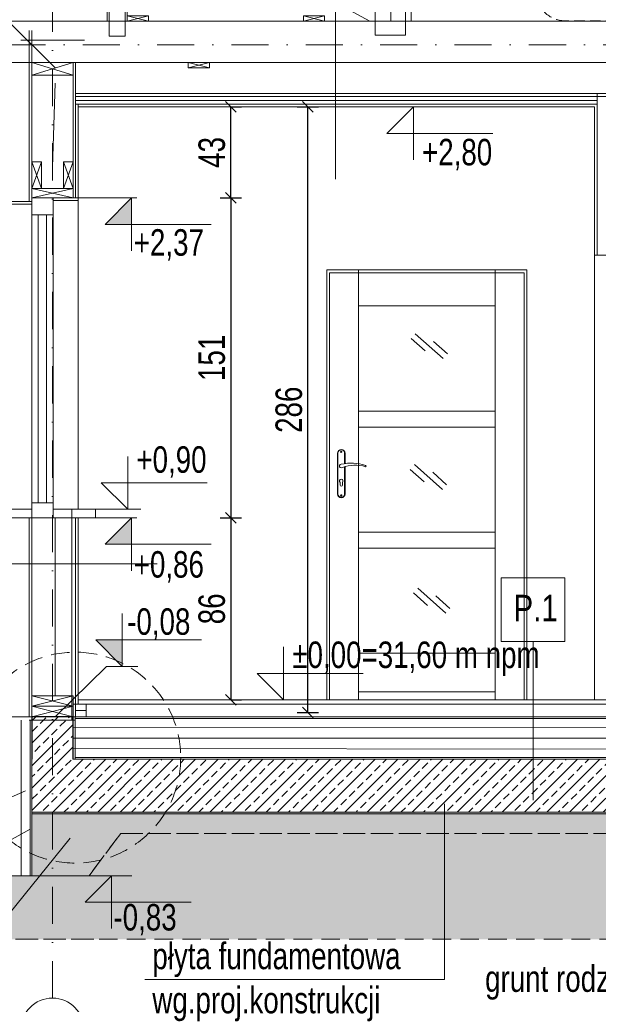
# Model space of a CAD drawing. Header units: inches. Extents: x 53031 to 98566, y -51777 to -15616.
# Tile 35 of 45: x 56044 to 56317, y -18798 to -18333. Entities that reach past the tile are written whole.
import ezdxf
from ezdxf.enums import TextEntityAlignment as Align

# ---------------------------------------------------------------- set-up
doc = ezdxf.new("R2010")
doc.units = ezdxf.units.IN
doc.header["$MEASUREMENT"] = 0
for name, pattern in [('DASHDOT', [1, 0.5, -0.25, 0, -0.25]), ('DASHED', [0.75, 0.5, -0.25]), ('HIDDEN', [0.375, 0.25, -0.125])]:
    doc.linetypes.add(name, pattern=pattern)
doc.layers.get('0').update_dxf_attribs({"lineweight": 0})
doc.layers.get('Defpoints').update_dxf_attribs({"lineweight": 0})
for name, color, linetype, lineweight in [('--proj.wentylacja', 202, 'Continuous', 0), ('p-- ocieplenie w.wew.', 53, 'Continuous', 0), ('p-- przekrój-drew', 106, 'Continuous', 20), ('p--elewacja cienka', 251, 'Continuous', 0), ('p--ilolzacja liniowa', 7, 'Continuous', 0), ('p--koty wyso-konstr', 1, 'Continuous', 9), ('p--koty wysok.', 141, 'Continuous', 0), ('p--opisy konstrukcji', 64, 'Continuous', 0), ('p--osie konstr', 11, 'DASHDOT', 15), ('p--osie konstr.-NR', 1, 'DASHDOT', 15), ('p--przekrój szraf', 9, 'Continuous', 0), ('p--przekrój-cienki', 2, 'Continuous', 5), ('p--przekrój-drew', 3, 'Continuous', 20), ('p--przekrój-okna', 131, 'Continuous', 0), ('p--płyta GK', 2, 'Continuous', 0), ('p--symbole ścian', 61, 'Continuous', 0), ('p--wiązar dachowy', 3, 'Continuous', 0), ('p--wymiary-1-50', 5, 'Continuous', 0), ('p--zero budynku', 1, 'Continuous', 9)]:
    doc.layers.add(name, color=color, linetype=linetype, lineweight=lineweight)
doc.styles.add('1-50', font='arial.ttf', dxfattribs={"width": 0.75, "height": 12.5})
doc.styles.get("Standard").update_dxf_attribs({"font": 'arial.ttf', "width": 0.75})
doc.styles.add('STYL-1', font='arial.ttf', dxfattribs={"width": 0.75})
doc.linetypes.add('BATTING', pattern='A,0.0001,-0.1,[134,ltypeshp.shx,S=0.1,R=0,X=-0.1,Y=0],-0.2,[134,ltypeshp.shx,S=0.1,R=180,X=0.1,Y=0],-0.1', length=0.4001)
doc.linetypes.add('LINIA17', pattern='A,1e-05,[146,RODZLIN.shx,S=0.03819,R=0,X=0,Y=-0.13482],-1.52796', length=1.52797)
doc.dimstyles.new('1-50', dxfattribs={"dimtxt": 12.5, "dimasz": 5, "dimexe": 5, "dimexo": 5, "dimgap": 0.09, "dimtad": 0, "dimdsep": 46, "dimtxsty": '1-50', "dimblk": 'OBLIQUE', "dimcen": 0.09, "dimadec": 0, "dimazin": 0, "dimtfac": 1, "dimtdec": 4, "dimtix": 1, "dimtmove": 2, "dimatfit": 3, "dimldrblk": 'OBLIQUE', "dimfxl": 5, "dimfxlon": 1, "dimtvp": 0.7, "dimtolj": 1, "dimtzin": 0, "dimarcsym": 0})

# ---------------------------------------------------------------- blocks, each defined once
blk = doc.blocks.new('kota wys.-konstr.')
blk.add_hatch(color=256).paths.add_polyline_path([(0, 0), (0, 12.5), (-12.5, 12.5)])
for p, q in [((0, 25), (0, 0)), ((0, 0), (-12.5, 12.5)), ((-12.5, 12.5), (37.5, 12.5))]:
    blk.add_line(p, q)
at = {"lineweight": 0}
blk.add_line((-2.5, 0), (2.5, 0), dxfattribs=at)
blk = doc.blocks.new('_OBLIQUE')
at = {"color": 0, "linetype": 'ByBlock', "lineweight": -2}
for p, q in [((-0.5, -0.5), (0.5, 0.5)), ((0, 0), (0, 0))]:
    blk.add_line(p, q, dxfattribs=at)
blk = doc.blocks.new('*D1800')
at = {"layer": 'Defpoints', "color": 0}
for p in [(56076.69, -18373.9), (56179.56, -18373.9), (56069.99, -18659.9)]:
    blk.add_point(p, dxfattribs=at)
at = {"layer": 'p--wymiary-1-50', "color": 0, "lineweight": -2}
for p, q in [((56174.56, -18373.9), (56184.56, -18373.9)), ((56179.56, -18659.9), (56179.56, -18373.9)), ((56174.56, -18659.9), (56184.56, -18659.9))]:
    blk.add_line(p, q, dxfattribs=at)
at = {"layer": 'p--wymiary-1-50', "color": 0, "lineweight": -2, "xscale": 5, "yscale": 5, "zscale": 5}
for p, rotation in [((56179.56, -18373.9), 90), ((56179.56, -18659.9), 270)]:
    blk.add_blockref('_OBLIQUE', p, dxfattribs=dict(at, rotation=rotation))
at = {"layer": 'p--wymiary-1-50', "color": 0, "linetype": 'Continuous', "ltscale": 8, "insert": (56170.62, -18516.9), "char_height": 12.5, "attachment_point": 5, "rotation": 90, "style": '1-50'}
blk.add_mtext('\\A1;286', dxfattribs=at)
blk = doc.blocks.new('*D1801')
at = {"layer": 'Defpoints', "color": 0}
for p in [(56073.37, -18416.9), (56064.7, -18567.9), (56143.18, -18567.9)]:
    blk.add_point(p, dxfattribs=at)
at = {"layer": 'p--wymiary-1-50', "color": 0, "lineweight": -2}
for p, q in [((56138.18, -18416.9), (56148.18, -18416.9)), ((56143.18, -18416.9), (56143.18, -18567.9)), ((56138.18, -18567.9), (56148.18, -18567.9))]:
    blk.add_line(p, q, dxfattribs=at)
at = {"layer": 'p--wymiary-1-50', "color": 0, "lineweight": -2, "xscale": 5, "yscale": 5, "zscale": 5}
for p, rotation in [((56143.18, -18416.9), 90), ((56143.18, -18567.9), 270)]:
    blk.add_blockref('_OBLIQUE', p, dxfattribs=dict(at, rotation=rotation))
at = {"layer": 'p--wymiary-1-50', "color": 0, "linetype": 'Continuous', "ltscale": 8, "insert": (56134.25, -18492.4), "char_height": 12.5, "attachment_point": 5, "rotation": 90, "style": '1-50'}
blk.add_mtext('\\A1;151', dxfattribs=at)
blk = doc.blocks.new('*D1802')
at = {"layer": 'Defpoints', "color": 0}
for p in [(56138.18, -18567.9), (56138.18, -18653.9), (56143.18, -18653.9)]:
    blk.add_point(p, dxfattribs=at)
at = {"layer": 'p--wymiary-1-50', "color": 0, "lineweight": -2}
for p, q in [((56143.18, -18567.9), (56148.18, -18567.9)), ((56143.18, -18567.9), (56143.18, -18653.9)), ((56143.18, -18653.9), (56148.18, -18653.9))]:
    blk.add_line(p, q, dxfattribs=at)
at = {"layer": 'p--wymiary-1-50', "color": 0, "lineweight": -2, "xscale": 5, "yscale": 5, "zscale": 5}
for p, rotation in [((56143.18, -18567.9), 90), ((56143.18, -18653.9), 270)]:
    blk.add_blockref('_OBLIQUE', p, dxfattribs=dict(at, rotation=rotation))
at = {"layer": 'p--wymiary-1-50', "color": 0, "linetype": 'Continuous', "ltscale": 8, "insert": (56134.25, -18610.9), "char_height": 12.5, "attachment_point": 5, "rotation": 90, "style": '1-50'}
blk.add_mtext('\\A1;86', dxfattribs=at)
blk = doc.blocks.new('kota wykoń')
for p, q in [((0, 25), (0, 0)), ((0, 0), (-12.5, 12.5)), ((-12.5, 12.5), (37.5, 12.5))]:
    blk.add_line(p, q)
at = {"lineweight": 0}
blk.add_line((-2.5, 0), (2.5, 0), dxfattribs=at)
blk = doc.blocks.new('*D1803')
at = {"layer": 'Defpoints', "color": 0}
for p in [(56138.18, -18373.9), (56143.18, -18373.9), (56138.18, -18416.9)]:
    blk.add_point(p, dxfattribs=at)
at = {"layer": 'p--wymiary-1-50', "color": 0, "lineweight": -2}
for p, q in [((56143.18, -18373.9), (56148.18, -18373.9)), ((56143.18, -18416.9), (56143.18, -18373.9)), ((56143.18, -18416.9), (56148.18, -18416.9))]:
    blk.add_line(p, q, dxfattribs=at)
at = {"layer": 'p--wymiary-1-50', "color": 0, "lineweight": -2, "xscale": 5, "yscale": 5, "zscale": 5}
for p, rotation in [((56143.18, -18373.9), 90), ((56143.18, -18416.9), 270)]:
    blk.add_blockref('_OBLIQUE', p, dxfattribs=dict(at, rotation=rotation))
at = {"layer": 'p--wymiary-1-50', "color": 0, "linetype": 'Continuous', "ltscale": 8, "insert": (56134.25, -18395.4), "char_height": 12.5, "attachment_point": 5, "rotation": 90, "style": '1-50'}
blk.add_mtext('\\A1;43', dxfattribs=at)
blk = doc.blocks.new('*D1804')
at = {"layer": 'Defpoints', "color": 0}
for p in [(56038.04, -18635.82), (56548.54, -18635.82), (56548.54, -18881.86)]:
    blk.add_point(p, dxfattribs=at)
at = {"layer": 'p--wymiary-1-50', "color": 0, "lineweight": -2}
for p, q in [((56038.04, -18876.86), (56038.04, -18886.86)), ((56548.54, -18876.86), (56548.54, -18886.86)), ((56038.04, -18881.86), (56548.54, -18881.86))]:
    blk.add_line(p, q, dxfattribs=at)
at = {"layer": 'p--wymiary-1-50', "color": 0, "lineweight": -2, "xscale": 5, "yscale": 5, "zscale": 5, "rotation": 180}
blk.add_blockref('_OBLIQUE', (56038.04, -18881.86), dxfattribs=at)
at = {"layer": 'p--wymiary-1-50', "color": 0, "lineweight": -2, "xscale": 5, "yscale": 5, "zscale": 5}
blk.add_blockref('_OBLIQUE', (56548.54, -18881.86), dxfattribs=at)
at = {"layer": 'p--wymiary-1-50', "color": 0, "insert": (56293.29, -18872.93), "char_height": 12.5, "attachment_point": 5, "style": '1-50'}
blk.add_mtext('\\A1;510.5', dxfattribs=at)
blk = doc.blocks.new('*D1805')
at = {"layer": 'Defpoints', "color": 0}
for p in [(56038.04, -18632.73), (56058.99, -18632.73), (56058.99, -18852.18)]:
    blk.add_point(p, dxfattribs=at)
at = {"layer": 'p--wymiary-1-50', "color": 0, "lineweight": -2}
for p, q in [((56038.04, -18847.18), (56038.04, -18857.18)), ((56058.99, -18847.18), (56058.99, -18857.18)), ((56038.04, -18852.18), (56058.99, -18852.18))]:
    blk.add_line(p, q, dxfattribs=at)
at = {"layer": 'p--wymiary-1-50', "color": 0, "lineweight": -2, "xscale": 5, "yscale": 5, "zscale": 5}
blk.add_blockref('_OBLIQUE', (56038.04, -18852.18), dxfattribs=at)
at = {"layer": 'p--wymiary-1-50', "color": 0, "lineweight": -2, "xscale": 5, "yscale": 5, "zscale": 5, "rotation": 180}
blk.add_blockref('_OBLIQUE', (56058.99, -18852.18), dxfattribs=at)
at = {"layer": 'p--wymiary-1-50', "color": 0, "insert": (56048.51, -18843.24), "char_height": 12.5, "attachment_point": 5, "style": '1-50'}
blk.add_mtext('\\A1;20.95', dxfattribs=at)
blk = doc.blocks.new('*D1811')
at = {"layer": 'Defpoints', "color": 0}
for p in [(56314.84, -18373.9), (56419.42, -18653.9), (56449.83, -18653.9)]:
    blk.add_point(p, dxfattribs=at)
at = {"layer": 'p--wymiary-1-50', "color": 0, "lineweight": -2}
for p, q in [((56414.42, -18373.9), (56424.42, -18373.9)), ((56419.42, -18373.9), (56419.42, -18653.9)), ((56424.42, -18653.9), (56414.42, -18653.9))]:
    blk.add_line(p, q, dxfattribs=at)
at = {"layer": 'p--wymiary-1-50', "color": 0, "lineweight": -2, "xscale": 5, "yscale": 5, "zscale": 5}
for p, rotation in [((56419.42, -18373.9), 90), ((56419.42, -18653.9), 270)]:
    blk.add_blockref('_OBLIQUE', p, dxfattribs=dict(at, rotation=rotation))
at = {"layer": 'p--wymiary-1-50', "color": 0, "linetype": 'Continuous', "ltscale": 8, "insert": (56410.48, -18513.9), "char_height": 12.5, "attachment_point": 5, "rotation": 90, "style": '1-50'}
blk.add_mtext('\\A1;280', dxfattribs=at)
blk = doc.blocks.new('wiązar-2a')
for p, q in [((-9.75, 0), (-9.75, -6)), ((9.75, 0), (-9.75, 0)), ((-9.75, 0), (9.75, -6)), ((-9.75, -6), (9.75, 0)), ((-9.75, 0), (9.75, 0)), ((9.75, -6), (9.75, 0)), ((-9.75, -6), (9.75, -6)), ((-9.75, -6), (-9.75, -11)), ((9.75, -6), (9.75, -11))]:
    blk.add_line(p, q)
for points in [[(169.28, 181.49), (159.78, 174.84), (159.79, 19.5), (169.29, 19.5)], [(39.04, 90.3), (35.33, 87.71), (35.33, 81.5), (149.82, 19.5), (159.79, 19.5), (159.79, 24.9)], [(35.33, 87.71), (25.83, 81.05), (25.83, 19.5), (35.33, 19.5)], [(433.15, 0), (433.15, 19.5), (-91, 19.5), (-91, 0)], [(45.33, 19.5), (35.33, 19.5), (35.33, 22), (45.33, 22)], [(45.33, 19.5), (35.33, 19.5), (45.33, 22), (35.33, 22)], [(128.49, 19.5), (118.49, 19.5), (118.49, 22), (128.49, 22)], [(128.49, 19.5), (118.49, 19.5), (128.49, 22), (118.49, 22)], [(64.13, -2.5), (74.13, -2.5), (74.13, 0), (64.13, 0)], [(64.13, -2.5), (74.13, -2.5), (64.13, 0), (74.13, 0)]]:
    blk.add_lwpolyline(points, close=True)
at = {"lineweight": 0}
for points in [[(34.38, 12.35), (34.38, 26.65), (26.78, 26.65), (26.78, 12.35)], [(166.7, 26.1), (152.4, 26.1), (152.4, 12.9), (166.7, 12.9)]]:
    blk.add_lwpolyline(points, close=True, dxfattribs=at)
blk = doc.blocks.new('went-war2-przekrój')
at = {"linetype": 'DASHED', "ltscale": 10}
for p, q in [((-172.85, 347.16), (-284.51, 347.16)), ((-64.37, 347.16), (-172.85, 347.16)), ((-38.62, 321.41), (-38.62, 309.25)), ((-65.12, 320.66), (-284.51, 320.66)), ((-65.12, 320.66), (-65.12, 309.25)), ((-60.62, 263.63), (-60.62, 309.25)), ((-43.12, 263.63), (-43.12, 309.25))]:
    blk.add_line(p, q, dxfattribs=at)
at = {"lineweight": 5, "ltscale": 10}
for p, q in [((-183.22, 342.16), (-284.51, 342.16)), ((-94.97, 342.16), (-162.48, 342.16)), ((-64.37, 342.16), (-74.23, 342.16)), ((-183.22, 325.66), (-284.51, 325.66)), ((-94.97, 325.66), (-162.48, 325.66)), ((-64.37, 325.66), (-74.23, 325.66)), ((-60.12, 321.41), (-60.12, 309.25)), ((-43.62, 321.41), (-43.62, 309.25))]:
    blk.add_line(p, q, dxfattribs=at)
at = {"linetype": 'Continuous', "lineweight": 30, "ltscale": 10}
for p, q in [((-184.54, 340.16), (-284.51, 340.16)), ((-96.29, 340.16), (-161.17, 340.16)), ((-64.37, 340.16), (-72.92, 340.16)), ((-184.54, 327.66), (-284.51, 327.66)), ((-96.29, 327.66), (-161.17, 327.66)), ((-64.37, 327.66), (-72.92, 327.66)), ((-58.12, 321.41), (-58.12, 263.63)), ((-45.62, 321.41), (-45.62, 263.63)), ((-45.62, 321.41), (-45.62, 263.63)), ((-58.12, 268.03), (-58.12, 281.48)), ((-45.62, 268.03), (-45.62, 281.48))]:
    blk.add_line(p, q, dxfattribs=at)
at = {"lineweight": 20}
for p, q in [((-68.77, 327.66), (-68.77, 340.16)), ((-64.37, 327.66), (-64.37, 340.16)), ((-58.12, 321.41), (-45.62, 321.41)), ((-58.12, 317.01), (-45.62, 317.01)), ((-39.37, 275.05), (-39.37, 262.55)), ((-45.62, 268.03), (-58.12, 268.03)), ((-45.62, 263.63), (-58.12, 263.63))]:
    blk.add_line(p, q, dxfattribs=at)
at = {"linetype": 'DASHDOT', "lineweight": 15, "ltscale": 10}
for p, q in [((-186.1, 333.91), (-300, 333.91)), ((-97.85, 333.91), (-188.34, 333.91)), ((-71.35, 333.91), (-100.09, 333.91)), ((-64.37, 333.91), (-67.36, 333.91)), ((-51.87, 321.41), (-51.87, 263.63))]:
    blk.add_line(p, q, dxfattribs=at)
at = {"linetype": 'DASHED', "ltscale": 10}
for centre in [(-172.85, 333.91), (-84.6, 333.91)]:
    blk.add_circle(centre, 13.25, dxfattribs=at)
at = {"lineweight": 5, "ltscale": 10}
for centre in [(-172.85, 333.91), (-84.6, 333.91)]:
    blk.add_circle(centre, 8.25, dxfattribs=at)
at = {"linetype": 'Continuous', "lineweight": 30, "ltscale": 10}
for centre in [(-172.85, 333.91), (-84.6, 333.91)]:
    blk.add_circle(centre, 6.25, dxfattribs=at)
at = {"linetype": 'DASHED', "ltscale": 10}
for centre, radius, start, end in [((-284.51, 333.91), 13.25, 90, 270), ((-64.37, 321.41), 25.75, 0, 90), ((-39.37, 281.3), 3.75, 180, 270), ((-39.37, 263.63), 3.75, 180, 270), ((-39.37, 281.3), 21.25, 266.6628, 270)]:
    blk.add_arc(centre, radius, start, end, dxfattribs=at)
at = {"lineweight": 5, "ltscale": 10}
for centre, radius, start, end in [((-284.51, 333.91), 8.25, 90, 270), ((-64.37, 321.41), 20.75, 0, 90), ((-64.37, 321.41), 4.25, 0, 90)]:
    blk.add_arc(centre, radius, start, end, dxfattribs=at)
at = {"linetype": 'Continuous', "lineweight": 30, "ltscale": 10}
for centre, radius, start, end in [((-284.51, 333.91), 6.25, 90, 270), ((-64.37, 321.41), 18.75, 0, 90), ((-64.37, 321.41), 6.25, 0, 90), ((-39.37, 281.3), 6.25, 233.1301, 270), ((-39.37, 263.63), 6.25, 180, 270), ((-39.37, 281.3), 18.75, 258.6751, 270)]:
    blk.add_arc(centre, radius, start, end, dxfattribs=at)
at = {"linetype": 'DASHDOT', "lineweight": 15, "ltscale": 10}
for centre, start, end in [((-64.37, 321.41), 0, 90), ((-39.37, 281.3), 252.5424, 270), ((-39.37, 263.63), 180, 270)]:
    blk.add_arc(centre, 12.5, start, end, dxfattribs=at)
at = {"lineweight": 5, "char_height": 16, "attachment_point": 3}
for insert in [(-175.45, 366.83), (-106.16, 365.71)]:
    blk.add_mtext_dynamic_manual_height_columns('%%C125', width=46.3342, gutter_width=12.5, heights=[0], dxfattribs=dict(at, insert=insert))

msp = doc.modelspace()

# ---------------------------------------------------------------- hatches: boundary and pattern name
at = {"linetype": 'Continuous', "lineweight": 5}
h = msp.add_hatch(dxfattribs=at)
h.set_pattern_fill('02-TYNK ZAPRAWA', color=251, scale=10, style=0)
h.set_pattern_definition([(10, (6823.967, -2075.237), (-0.285407, 30.412473), [0, -10]), (12, (6826.967, -2080.237), (-3.302908, 29.968163), [0, -10]), (357, (6819.967, -2082.237), (6.563226, 29.697206), [0, -15]), (278, (6820.967, -2080.737), (41.559146, -8.29683), [0, -5]), (23, (6819.967, -2081.737), (6.688163, 35.429768), [0, -8]), (58, (6817.967, -2084.237), (37.630472, -5.826453), [0, -6]), (79, (6817.967, -2078.237), (-36.947797, 14.31294), [0, -9]), (40, (6823.967, -2075.237), (-28.30916, 41.51616), [0, -10]), (92, (6826.967, -2080.237), (-40.080332, 1.602193), [0, -10]), (317, (6819.97, -2082.24), (51.39665, 47.78477), [0, -15]), (348, (6820.967, -2080.737), (19.931417, 26.433664), [0, -5]), (63, (6819.967, -2081.737), (-16.75938, 30.985855), [0, -9]), (6, (6817.9667, -2084.237), (15.492735, -3.9019435), [0, -6]), (138, (6817.967, -2078.237), (-37.989413, -31.73018), [0, -43]), (82, (6823.967, -2075.237), (-29.012177, 9.126533), [1, -10]), (348, (6826.967, -2080.237), (9.171794, 28.720693), [1, -10]), (37, (6819.967, -2082.237), (-14.061273, 26.96814), [1, -15]), (258, (6820.967, -2080.737), (36.21514, -22.010534), [1, -5]), (103, (6819.967, -2081.737), (-33.730123, 12.73887), [1, -8]), (341, (6817.967, -2084.237), (2.787893, -37.976672), [1, -6]), (9, (6817.967, -2078.237), (0.812874, 39.614887), [1, -9]), (268, (6823.967, -2075.237), (49.795044, -6.74193), [1, -10]), (298, (6826.967, -2080.237), (36.726318, 16.13002), [1, -10]), (143, (6819.97, -2082.24), (-46.12023, -52.89541), [1, -15]), (112, (6820.967, -2080.737), (-33.060008, 1.742376), [1, -5]), (307, (6819.967, -2081.737), (35.19673, 1.479925), [1, -9]), (126, (6817.9667, -2084.237), (-4.3671853, 15.3680738), [1, -6]), (38, (6817.967, -2078.237), (-24.651337, 42.922157), [1, -43]), (82, (6824.067, -2075.237), (-29.012177, 9.126533), [1, -10]), (348, (6827.067, -2080.237), (9.171794, 28.720693), [1, -10]), (37, (6820.067, -2082.237), (-14.061273, 26.96814), [1, -15]), (258, (6821.067, -2080.737), (36.21514, -22.010534), [1, -5]), (103, (6820.067, -2081.737), (-33.730123, 12.73887), [1, -8]), (341, (6817.867, -2084.237), (2.787893, -37.976672), [1, -6]), (9, (6817.867, -2078.237), (0.812874, 39.614887), [1, -9]), (268, (6824.067, -2075.237), (49.795044, -6.74193), [1, -10]), (298, (6827.067, -2080.237), (36.726318, 16.13002), [1, -10]), (143, (6820.07, -2082.24), (-46.12023, -52.89541), [1, -15]), (112, (6821.067, -2080.737), (-33.060008, 1.742376), [1, -5]), (307, (6820.067, -2081.737), (35.19673, 1.479925), [1, -9]), (126, (6817.8667, -2084.237), (-4.3671853, 15.3680738), [1, -6]), (38, (6817.867, -2078.237), (-24.651337, 42.922157), [1, -43])])
h.paths.add_polyline_path([(55950.465, -18688.897), (56028.465, -18766.897), (56558.114, -18766.897), (56653.942, -18671.069), (56602.975, -18670.503), (56596.689, -18670.433), (56592.968, -18670.392), (56589.922, -18670.358), (56545.696, -18669.867), (56545.34, -18736.897), (56510.44, -18736.897), (56495.44, -18716.897), (56091.24, -18716.897), (56076.24, -18736.897), (56039.24, -18736.897), (56039.24, -18702.019), (55993.99, -18703.897), (55993.99, -18708.897), (55987.99, -18708.897), (55987.99, -18688.897), (55951.433, -18690.53)])
at = {"layer": 'p--przekrój szraf'}
h = msp.add_hatch(dxfattribs=at)
h.set_pattern_fill('ANSI33', color=256, scale=30, style=0)
h.set_pattern_definition([(45, (1e-11, -1485), (-5.3033009, 5.3033009), []), (45, (5.303, -1485), (-5.3033009, 5.3033009), [3.75, -1.875])])
h.paths.add_polyline_path([(56068.74, -18681.897), (56068.74, -18661.897), (56049.24, -18661.897), (56049.24, -18706.897), (56537.34, -18706.897), (56537.34, -18661.897), (56517.84, -18661.897), (56517.84, -18681.897)])
at = {"layer": 'p--przekrój szraf', "linetype": 'Continuous', "lineweight": 5}
h = msp.add_hatch(dxfattribs=at)
h.set_pattern_fill('03-BETON', color=256, scale=10, style=0)
h.set_pattern_definition([(135, (1e-11, -1485), (-5.30330086, -1.76776695), [1.5, -2, 1.5])])
h.paths.add_polyline_path([(56049.24, -18706.897), (56049.24, -18736.897), (56076.24, -18736.897), (56091.24, -18716.897), (56495.34, -18716.897), (56510.34, -18736.897), (56537.34, -18736.897), (56537.34, -18707.748)])

# ---------------------------------------------------------------- linework, layer by layer
at = {"linetype": 'Continuous', "lineweight": 5}
msp.add_line((56049.24, -18706.897), (56127.845, -18706.897), dxfattribs=at)
at = {"linetype": 'Continuous', "ltscale": 12}
msp.add_lwpolyline([(56069.94, -18655.897), (56074.94, -18655.897), (56074.94, -18661.897), (56069.94, -18661.897)], close=True, dxfattribs=at)
at = {"linetype": 'HIDDEN', "lineweight": 0, "ltscale": 35}
msp.add_circle((56069.74, -18681.153), 49.788, dxfattribs=at)
at = {"layer": 'p-- ocieplenie w.wew.', "linetype": 'BATTING', "lineweight": 0, "ltscale": 20}
for p, q in [((56058.99, -18402.342), (56060.24, -18362.647)), ((56060.24, -18651.897), (56060.24, -18567.897))]:
    msp.add_line(p, q, dxfattribs=at)
at = {"layer": 'p-- przekrój-drew', "ltscale": 35}
for p, q in [((56048.04, -18418.647), (56048.04, -18337.897)), ((56049.24, -18392.597), (56049.24, -18337.897)), ((56049.24, -18416.897), (56049.24, -18352.897)), ((56068.74, -18408.897), (56068.74, -18352.897)), ((56053.74, -18399.897), (56049.24, -18412.397)), ((56049.24, -18399.897), (56053.74, -18412.397)), ((56068.74, -18399.897), (56064.24, -18412.397)), ((56064.24, -18399.897), (56068.74, -18412.397)), ((56049.24, -18412.397), (56068.74, -18416.897)), ((56068.74, -18412.397), (56049.24, -18416.897)), ((56038.04, -18418.647), (56049.24, -18418.647)), ((56038.04, -18419.897), (56049.24, -18419.897)), ((56048.04, -18567.897), (56048.04, -18661.897)), ((56049.24, -18706.897), (56049.24, -18567.897)), ((56068.74, -18651.897), (56049.24, -18656.897)), ((56049.24, -18651.897), (56068.74, -18656.897)), ((56068.74, -18656.897), (56049.24, -18661.897)), ((56049.24, -18656.897), (56068.74, -18661.897)), ((56049.24, -18661.897), (56037.99, -18661.897)), ((56049.24, -18736.897), (56049.24, -18661.897)), ((56068.74, -18661.897), (56516.84, -18661.897)), ((56068.74, -18681.897), (56517.84, -18681.897)), ((56049.24, -18706.897), (56537.34, -18706.897)), ((56049.24, -18706.897), (56517.34, -18706.897))]:
    msp.add_line(p, q, dxfattribs=at)
at = {"layer": 'p-- przekrój-drew', "color": 7, "linetype": 'BATTING', "lineweight": 0, "ltscale": 20}
msp.add_line((56074.163, -18342.419), (56044.04, -18342.419), dxfattribs=at)
at = {"layer": 'p-- przekrój-drew', "color": 7, "linetype": 'BATTING', "lineweight": 0, "ltscale": 30}
msp.add_line((56069.99, -18352.897), (56515.39, -18352.897), dxfattribs=at)
at = {"layer": 'p-- przekrój-drew', "color": 7, "linetype": 'LINIA17', "lineweight": 0, "ltscale": 5}
msp.add_line((56069.94, -18368.983), (56516.64, -18368.983), dxfattribs=at)
at = {"layer": 'p-- przekrój-drew', "color": 7, "linetype": 'BATTING', "lineweight": 0, "ltscale": 10}
for p, q in [((56044.24, -18663.45), (56044.24, -18736.897)), ((56068.74, -18666.836), (56516.59, -18667.183)), ((56068.74, -18676.897), (56516.59, -18677.245))]:
    msp.add_line(p, q, dxfattribs=at)
at = {"layer": 'p-- przekrój-drew', "lineweight": 30, "ltscale": 35}
for p, q in [((56068.74, -18661.897), (56049.24, -18661.897)), ((56049.24, -18661.897), (56049.24, -18681.897)), ((56068.74, -18681.897), (56068.74, -18661.897))]:
    msp.add_line(p, q, dxfattribs=at)
at = {"layer": 'p-- przekrój-drew', "ltscale": 35}
for points in [[(56049.24, -18412.397), (56053.74, -18412.397), (56053.74, -18399.897), (56049.24, -18399.897)], [(56064.24, -18412.397), (56068.74, -18412.397), (56068.74, -18399.897), (56064.24, -18399.897)], [(56049.24, -18416.897), (56068.74, -18416.897), (56068.74, -18412.397), (56049.24, -18412.397)], [(56049.24, -18656.897), (56068.74, -18656.897), (56068.74, -18651.897), (56049.24, -18651.897)], [(56049.24, -18661.897), (56068.74, -18661.897), (56068.74, -18656.897), (56049.24, -18656.897)]]:
    msp.add_lwpolyline(points, close=True, dxfattribs=at)
at = {"layer": 'p-- przekrój-drew', "linetype": 'Continuous', "lineweight": 0, "ltscale": 5, "const_width": 0.5}
msp.add_lwpolyline([(56068.74, -18681.897), (56068.74, -18661.897), (56049.24, -18661.897), (56049.24, -18706.897), (56537.34, -18706.897), (56537.34, -18661.897), (56517.84, -18661.897), (56517.84, -18681.897)], close=True, dxfattribs=at)
at = {"layer": 'p--elewacja cienka', "lineweight": 5}
for p, q in [((56071.19, -18563.897), (56071.19, -18418.147)), ((56314.84, -18443.897), (56314.84, -18653.897)), ((56267.94, -18452.197), (56203.54, -18452.197)), ((56228.291, -18483.244), (56234.888, -18489.121)), ((56230.287, -18481.004), (56243.481, -18492.759)), ((56238.879, -18484.641), (56245.477, -18490.519)), ((56193.54, -18537.447), (56193.54, -18556.647)), ((56193.74, -18556.647), (56193.74, -18537.447)), ((56196.94, -18537.447), (56196.94, -18542.332)), ((56197.14, -18537.447), (56197.14, -18542.302)), ((56196.94, -18543.794), (56196.94, -18556.647)), ((56197.14, -18543.737), (56197.14, -18556.647)), ((56229.903, -18542.803), (56243.097, -18554.558)), ((56227.907, -18545.043), (56234.504, -18550.92)), ((56238.496, -18546.44), (56245.093, -18552.318)), ((56194.84, -18552.497), (56194.84, -18551.235)), ((56195.84, -18552.497), (56195.84, -18551.235)), ((56229.442, -18603.387), (56236.04, -18609.264)), ((56231.438, -18601.147), (56244.633, -18612.902)), ((56240.031, -18604.784), (56246.628, -18610.662))]:
    msp.add_line(p, q, dxfattribs=at)
for points in [[(56203.54, -18653.897), (56203.54, -18450.897), (56188.54, -18450.897), (56188.54, -18653.897)], [(56267.94, -18450.897), (56203.54, -18450.897), (56203.54, -18467.897), (56267.94, -18467.897)], [(56267.94, -18653.897), (56267.94, -18450.897), (56282.94, -18450.897), (56282.94, -18653.897)], [(56267.94, -18517.547), (56203.54, -18517.547), (56203.54, -18525.047), (56267.94, -18525.047)], [(56267.94, -18574.697), (56203.54, -18574.697), (56203.54, -18582.197), (56267.94, -18582.197)], [(56267.94, -18631.897), (56203.54, -18631.897), (56203.54, -18653.897), (56267.94, -18653.897)], [(56267.94, -18653.897), (56203.54, -18653.897), (56203.54, -18650.12), (56267.94, -18650.12)]]:
    msp.add_lwpolyline(points, close=True, dxfattribs=at)
for points in [[(56189.84, -18653.897), (56189.84, -18452.197), (56203.54, -18452.197)], [(56281.64, -18653.897), (56281.64, -18452.197), (56267.94, -18452.197)]]:
    msp.add_lwpolyline(points, dxfattribs=at)
for centre in [(56195.34, -18536.747), (56195.34, -18557.347)]:
    msp.add_circle(centre, 0.3, dxfattribs=at)
for centre, radius, start, end in [((56195.34, -18537.447), 1.8, 0, 180), ((56195.34, -18537.447), 1.6, 0, 180), ((56195.34, -18543.497), 0.85, 90, 311.71105), ((56200.14, -18562.788), 20.704, 71.11883, 103.40488), ((56201.884, -18560.674), 17.59, 73.63501, 109.86977), ((56206.698, -18543.497), 0.332, 295.21794, 64.78206), ((56195.34, -18550.547), 0.85, 306.03188, 233.96812), ((56195.34, -18552.497), 0.5, 180, 0), ((56195.34, -18556.647), 1.8, 180, 0), ((56195.34, -18556.647), 1.6, 180, 0)]:
    msp.add_arc(centre, radius, start, end, dxfattribs=at)
at = {"layer": 'p--ilolzacja liniowa', "linetype": 'LINIA17', "lineweight": 0, "ltscale": 5}
for p, q in [((56068.133, -18663.45), (56068.133, -18563.897)), ((56048.463, -18663.45), (56048.463, -18736.897)), ((56069.74, -18661.897), (56069.74, -18681.897)), ((56069.74, -18662.714), (56516.84, -18662.714)), ((56069.74, -18681.153), (56516.84, -18681.153)), ((56049.24, -18707.748), (56537.34, -18707.748))]:
    msp.add_line(p, q, dxfattribs=at)
msp.add_lwpolyline([(56069.74, -18663.45), (56047.99, -18663.45)], dxfattribs=at)
at = {"layer": 'p--koty wyso-konstr'}
for p, q in [((56049.24, -18416.897), (56096.508, -18416.897)), ((56032.89, -18567.897), (56096.508, -18567.897)), ((56049.24, -18567.897), (56096.508, -18567.897))]:
    msp.add_line(p, q, dxfattribs=at)
at = {"layer": 'p--koty wyso-konstr', "linetype": 'Continuous', "lineweight": 5}
msp.add_line((56076.24, -18736.897), (56096.381, -18736.897), dxfattribs=at)
msp.add_lwpolyline([(56060.24, -18661.897), (56084.55, -18638.052), (56099.294, -18638.052)], dxfattribs=at)
at = {"layer": 'p--koty wysok.'}
msp.add_line((56060.24, -18563.897), (56100.693, -18563.897), dxfattribs=at)
at = {"layer": 'p--opisy konstrukcji'}
for points in [[(55857.205, -18267.997), (55972.488, -18268.247), (56060.24, -18355.397)], [(55818.277, -18754.253), (55916.641, -18754.253), (56046.24, -18696.897)], [(56102.657, -18785.926), (56244.024, -18785.926), (56244.024, -18703.01)], [(55820.24, -18778.431), (55934.063, -18778.431), (56048.463, -18714.994)], [(55815.67, -18817.808), (55987.556, -18817.808), (56067.327, -18719.176)]]:
    msp.add_lwpolyline(points, dxfattribs=at)
at = {"layer": 'p--osie konstr', "linetype": 'DASHDOT', "ltscale": 35}
for p, q in [((56058.99, -18794.696), (56058.99, -18252.227)), ((55968.04, -18344.647), (56688.54, -18344.647))]:
    msp.add_line(p, q, dxfattribs=at)
at = {"layer": 'p--osie konstr.-NR', "linetype": 'Continuous', "ltscale": 35}
msp.add_circle((56058.99, -18809.696), 15, dxfattribs=at)
at = {"layer": 'p--przekrój szraf', "linetype": 'HIDDEN', "ltscale": 35}
for points in [[(56039.24, -18736.897), (56039.24, -18702.019), (55993.99, -18703.897), (55993.99, -18708.897), (55987.99, -18708.897), (55987.99, -18688.897), (55950.465, -18688.897), (56028.465, -18766.897), (56558.114, -18766.897), (56653.942, -18671.069), (56545.696, -18669.867), (56545.34, -18736.897), (56510.44, -18736.897), (56495.44, -18716.897), (56091.24, -18716.897), (56076.24, -18736.897)], [(56049.24, -18706.897), (56049.24, -18736.897), (56076.24, -18736.897), (56091.24, -18716.897), (56495.34, -18716.897), (56510.34, -18736.897), (56537.34, -18736.897), (56537.34, -18706.897)]]:
    msp.add_lwpolyline(points, close=True, dxfattribs=at)
msp.add_lwpolyline([(56078.465, -18766.897), (56028.465, -18766.897), (55950.465, -18688.897)], dxfattribs=at)
at = {"layer": 'p--przekrój-cienki', "linetype": 'Continuous', "ltscale": 35}
for p, q in [((56069.99, -18367.647), (56516.64, -18367.647)), ((56314.84, -18443.897), (56331.74, -18443.897)), ((56071.19, -18653.897), (56529.34, -18653.897)), ((56068.74, -18655.897), (56537.34, -18655.897)), ((56068.74, -18671.897), (56517.84, -18671.897)), ((56039.24, -18736.897), (56049.24, -18736.897))]:
    msp.add_line(p, q, dxfattribs=at)
at = {"layer": 'p--przekrój-drew', "color": 7, "linetype": 'BATTING', "lineweight": 0, "ltscale": 6}
msp.add_line((56074.94, -18658.897), (56069.94, -18658.897), dxfattribs=at)
at = {"layer": 'p--przekrój-okna', "linetype": 'Continuous', "lineweight": 5}
for points in [[(56049.24, -18416.897), (56059.24, -18416.897), (56059.24, -18567.897), (56049.24, -18567.897)], [(56049.24, -18416.897), (56059.24, -18416.897), (56059.24, -18424.897), (56049.24, -18424.897)], [(56052.24, -18424.897), (56056.24, -18424.897), (56056.24, -18560.897), (56052.24, -18560.897)], [(56049.24, -18567.897), (56059.24, -18567.897), (56059.24, -18560.897), (56049.24, -18560.897)], [(56049.24, -18567.897), (56026.24, -18567.897), (56026.24, -18563.897), (56049.24, -18563.897)], [(56059.24, -18567.897), (56079.24, -18567.897), (56079.24, -18563.897), (56059.24, -18563.897)]]:
    msp.add_lwpolyline(points, close=True, dxfattribs=at)
at = {"layer": 'p--płyta GK', "ltscale": 35}
for p, q in [((56069.94, -18416.897), (56069.94, -18352.897)), ((56069.99, -18370.848), (56316.09, -18370.848)), ((56316.09, -18443.897), (56316.09, -18367.647)), ((56069.99, -18372.647), (56316.09, -18372.647)), ((56071.19, -18418.147), (56071.19, -18372.647)), ((56071.19, -18373.897), (56314.84, -18373.897)), ((56314.84, -18443.897), (56314.84, -18373.897)), ((56059.24, -18418.147), (56071.19, -18418.147)), ((56069.94, -18567.897), (56069.94, -18661.897)), ((56071.19, -18567.897), (56071.19, -18655.897))]:
    msp.add_line(p, q, dxfattribs=at)
at = {"layer": 'p--symbole ścian', "lineweight": 9}
for p, q in [((56192.549, -18323.061), (56192.549, -18408.061)), ((56017.242, -18589.597), (56108.414, -18589.597)), ((56285.906, -18626.288), (56285.906, -18701.288))]:
    msp.add_line(p, q, dxfattribs=at)
msp.add_lwpolyline([(56270.906, -18626.288), (56300.906, -18626.288), (56300.906, -18596.288), (56270.906, -18596.288)], close=True, dxfattribs=at)

# ---------------------------------------------------------------- block references
at = {"layer": '--proj.wentylacja', "linetype": 'Continuous', "ltscale": 8, "rotation": 1.349958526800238e-11}
msp.add_blockref('went-war2-przekrój', (56585.39, -18653.897), dxfattribs=at)
at = {"layer": 'p--koty wyso-konstr', "linetype": 'Continuous', "lineweight": 5, "xscale": -1, "rotation": 180}
for p in [(56096.338, -18416.897), (56096.338, -18567.897), (56086.914, -18736.897)]:
    msp.add_blockref('kota wys.-konstr.', p, dxfattribs=at)
at = {"layer": 'p--koty wyso-konstr', "linetype": 'Continuous', "lineweight": 5}
msp.add_blockref('kota wys.-konstr.', (56091.922, -18638.052), dxfattribs=at)
at = {"layer": 'p--koty wysok.', "xscale": -1, "rotation": 180}
msp.add_blockref('kota wykoń', (56229.365, -18373.897), dxfattribs=at)
at = {"layer": 'p--koty wysok.'}
msp.add_blockref('kota wykoń', (56094.509, -18563.897), dxfattribs=at)
at = {"layer": 'p--wiązar dachowy'}
msp.add_blockref('wiązar-2a', (56058.99, -18352.897), dxfattribs=at)
at = {"layer": 'p--zero budynku', "zscale": 1.2}
msp.add_blockref('kota wykoń', (56168.115, -18653.897), dxfattribs=at)

# ---------------------------------------------------------------- texts
at = {"layer": 'p--koty wyso-konstr', "char_height": 12.5, "width": 207.41597, "style": '1-50'}
for s, insert, attachment_point in [('+2,37', (56097.359, -18446.482), 7), ('+0,86', (56097.359, -18598.482), 7), ('-0,08', (56094.255, -18610.654), 1), ('-0,83', (56087.77, -18765.091), 7)]:
    msp.add_mtext(s, dxfattribs=dict(at, insert=insert, attachment_point=attachment_point))
at = {"layer": 'p--koty wysok.', "char_height": 12.5, "width": 155.56197, "style": '1-50'}
for s, insert, attachment_point in [('+2,80', (56233.461, -18403.824), 7), ('+0,90', (56098.605, -18534.155), 1)]:
    msp.add_mtext(s, dxfattribs=dict(at, insert=insert, attachment_point=attachment_point))
at = {"layer": 'p--opisy konstrukcji', "char_height": 12.5, "attachment_point": 1, "style": 'STYL-1'}
for s, insert, width in [('płyta fundamentowa \\Pwg.proj.konstrukcji', (56106.135, -18768.526), 177.1707), ('grunt rodzimy - piaski drobne', (56263.249, -18779.243), 266.90595)]:
    msp.add_mtext(s, dxfattribs=dict(at, insert=insert, width=width))
at = {"layer": 'p--symbole ścian', "lineweight": 9, "width": 0.8}
msp.add_text('P.1', height=12.5, dxfattribs=at).set_placement((56287.101, -18604.277), align=Align.TOP_CENTER)
at = {"layer": 'p--zero budynku', "insert": (56172.22, -18626.332), "char_height": 12.5, "width": 207.41597, "attachment_point": 1, "style": '1-50'}
msp.add_mtext('±0,00=31,60 m npm', dxfattribs=at)

# ---------------------------------------------------------------- dimensions: what is measured, and where the dimension line sits
at = {"layer": 'p--wymiary-1-50'}
for base, p1, p2, picture, middle in [((56179.555, -18373.897), (56069.99, -18659.897), (56076.69, -18373.897), '*D1800', (56170.622, -18516.897)), ((56143.184, -18373.897), (56138.184, -18416.897), (56138.184, -18373.897), '*D1803', (56134.25, -18395.397)), ((56419.415, -18653.897), (56314.84, -18373.897), (56449.827, -18653.897), '*D1811', (56410.481, -18513.897)), ((56143.184, -18567.897), (56073.374, -18416.897), (56064.699, -18567.897), '*D1801', (56134.25, -18492.397)), ((56143.184, -18653.897), (56138.184, -18567.897), (56138.184, -18653.897), '*D1802', (56134.25, -18610.897))]:
    dim = msp.add_linear_dim(base=base, p1=p1, p2=p2, angle=90, dimstyle='1-50', override={"dimtxt": 12.5}, dxfattribs=at)
    dim.commit()
    dim.dimension.update_dxf_attribs({"geometry": picture, "text_midpoint": middle})
for base, p1, p2, picture, middle in [((56058.99, -18852.176), (56038.04, -18632.73), (56058.99, -18632.73), '*D1805', (56048.515, -18843.242)), ((56548.54, -18881.864), (56038.04, -18635.815), (56548.54, -18635.815), '*D1804', (56293.29, -18872.931))]:
    dim = msp.add_linear_dim(base=base, p1=p1, p2=p2, dimstyle='1-50', override={"dimtxt": 12.5}, dxfattribs=at)
    dim.commit()
    dim.dimension.update_dxf_attribs({"geometry": picture, "text_midpoint": middle})

doc.saveas('drawing.dxf')
